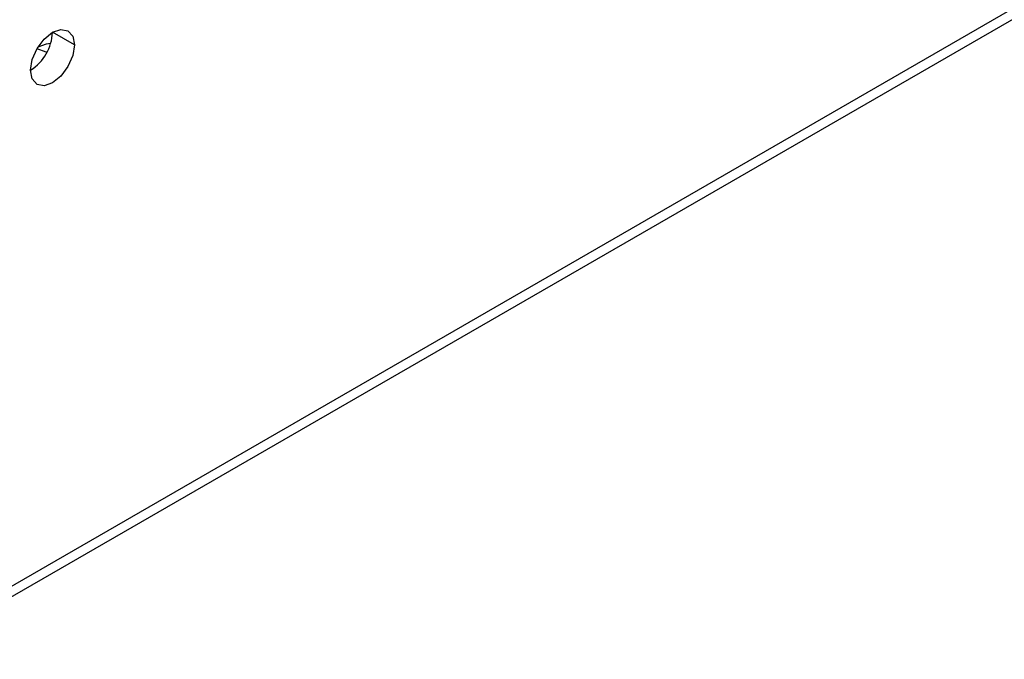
# Model space of a CAD drawing. Header units: millimetres. Extents: x 0 to 1118, y 0 to 864.
# Tile 165 of 256: x 977.35 to 981.33, y 657.9 to 660.49. Entities that reach past the tile are written whole.
import ezdxf

# ---------------------------------------------------------------- set-up
doc = ezdxf.new("R2010")
doc.units = ezdxf.units.MM

msp = doc.modelspace()

# ---------------------------------------------------------------- linework, layer by layer
at = {"color": 7, "linetype": 'Continuous', "lineweight": 25}
for p, q in [((985.8372, 663.1136), (930.4177, 631.1206)), ((930.3918, 631.0633), (985.8113, 663.0563)), ((977.5729, 660.384), (977.4845, 660.4351))]:
    msp.add_line(p, q, dxfattribs=at)
at = {"color": 7, "linetype": 'Continuous', "lineweight": 25, "flags": 128}
for points in [[(977.3961, 660.282), (977.4028, 660.3249), (977.422, 660.3691), (977.4507, 660.4078), (977.4845, 660.4351), (977.5183, 660.4468), (977.547, 660.4413), (977.5662, 660.4192), (977.5729, 660.384)], [(977.5729, 660.384), (977.5662, 660.3411), (977.547, 660.2969), (977.5183, 660.2582), (977.4845, 660.2309), (977.4507, 660.2192), (977.422, 660.2247), (977.4028, 660.2468), (977.3961, 660.282)], [(977.4771, 660.39), (977.4588, 660.3866), (977.4254, 660.3748)], [(977.4623, 660.3545), (977.4588, 660.3553), (977.4219, 660.3689)]]:
    msp.add_lwpolyline(points, dxfattribs=at)
at = {"color": 7, "linetype": 'Continuous', "lineweight": 25}
msp.add_arc((977.2926, 660.4438), 0.1921, 302.6055, 357.3945, dxfattribs=at)

doc.saveas('drawing.dxf')
